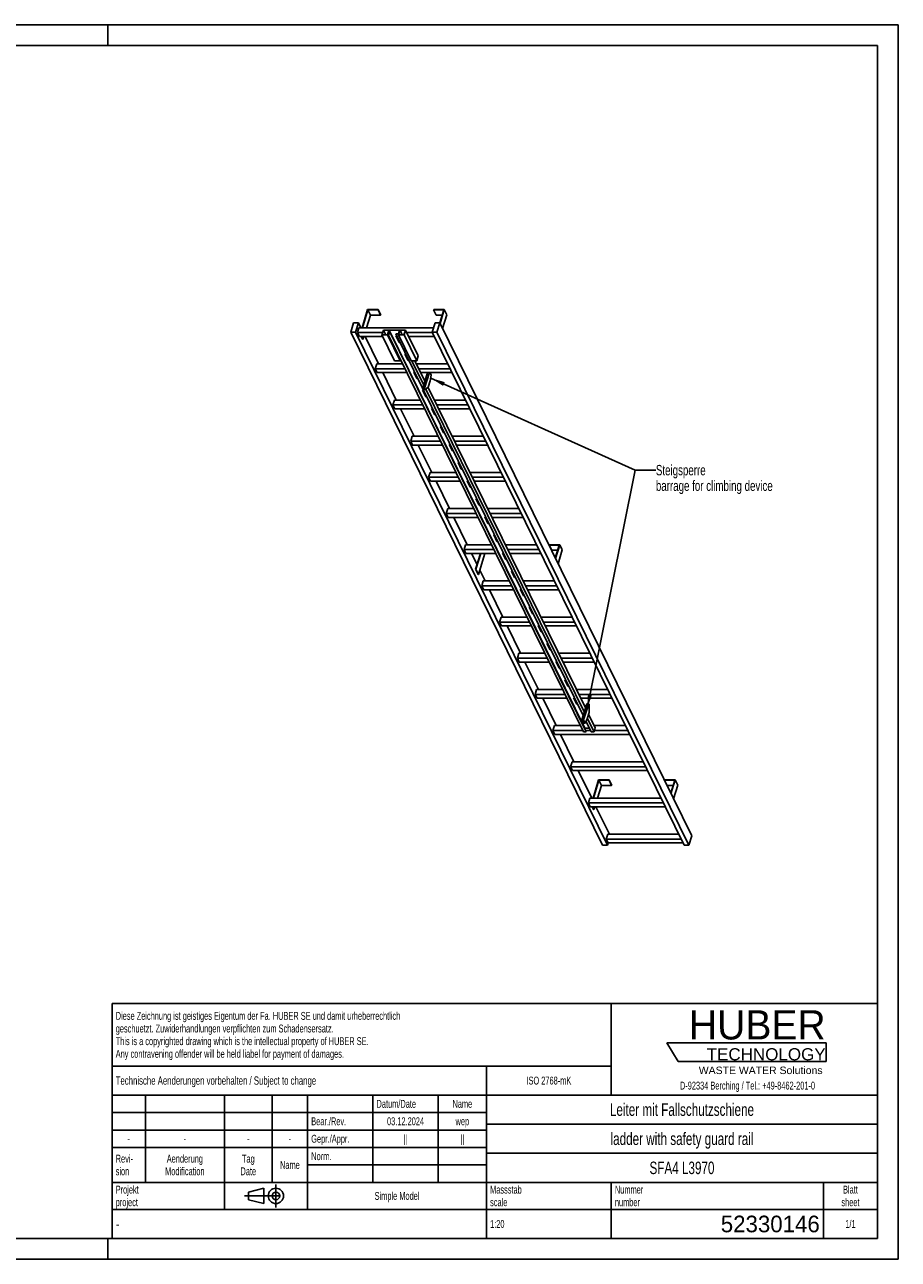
# Model space of a CAD drawing. Header units: millimetres. Extents: x 0 to 8400, y 0 to 5940.
# Tile 2 of 2: x 4200 to 8400, y 0 to 5940. Entities that reach past the tile are written whole.
import ezdxf

# ---------------------------------------------------------------- set-up
doc = ezdxf.new("R2010")
doc.units = ezdxf.units.MM
doc.header["$LTSCALE"] = 462
doc.linetypes.add('CENTER', pattern=[0.6, 0.375, -0.075, 0.075, -0.075])
doc.layers.get('0').update_dxf_attribs({"linetype": 'CONTINUOUS'})
for name, color, linetype in [('053_NOTES', 7, 'CONTINUOUS'), ('HUBER_Logo_BL1', 7, 'CONTINUOUS'), ('HUBER_Logo_BL2', 7, 'CONTINUOUS')]:
    doc.layers.add(name, color=color, linetype=linetype)
doc.styles.get("Standard").update_dxf_attribs({"font": 'txt', "width": 0.7})
doc.styles.add('TEXTSTYLE_2', font='txt')
doc.styles.add('TEXTSTYLE_3', font='arial.ttf')
doc.styles.add('TEXTSTYLE_4', font='txt', dxfattribs={"width": 0.8})
doc.styles.add('TEXTSTYLE_5', font='txt')
doc.dimstyles.get("Standard").update_dxf_attribs({"dimtxt": 50, "dimasz": 70, "dimexe": 2, "dimexo": 1, "dimtad": 1, "dimtxsty": 'Standard', "dimblk": '_FILLED', "dimblk1": '_FILLED', "dimblk2": '_FILLED', "dimcen": 0.09, "dimazin": 2, "dimtol": 1, "dimtp": 0.01, "dimtm": 0.01, "dimtfac": 1, "dimtofl": 0, "dimtmove": 0, "dimatfit": 3, "dimldrblk": '_FILLED', "dimfxl": 1, "dimtolj": 1, "dimarcsym": 0})

# ---------------------------------------------------------------- blocks, each defined once
blk = doc.blocks.new('HUBER_LOGO_BL1', base_point=(7675, 1007.5))
at = {"layer": 'HUBER_Logo_BL1', "color": 2, "linetype": 'Continuous', "attachment_point": 3, "line_spacing_factor": 0.78}
for s, insert, char_height, width, style in [('HUBER\\P\\fArial;\\H58.5;TECHNOLOGY ', (8050.7, 1198.2), 140.4, 775.343, 'TEXTSTYLE_2'), ('WASTE WATER Solutions', (8036, 927.2), 36, 594.067, 'TEXTSTYLE_3')]:
    blk.add_mtext(s, dxfattribs=dict(at, insert=insert, char_height=char_height, width=width, style=style))
at = {"layer": 'HUBER_Logo_BL1', "color": 2, "linetype": 'Continuous', "insert": (7675, 854.8), "char_height": 38, "width": 1621.786, "attachment_point": 2, "line_spacing_factor": 0.96}
blk.add_mtext('D-92334 Berching / Tel.: +49-8462-201-0', dxfattribs=at)
blk = doc.blocks.new('PROJEKTIONSMETHODE_1_BL3', base_point=(5360, 305))
at = {"color": 2, "linetype": 'CENTER'}
for p, q in [((5407.7, 360), (5407.7, 250)), ((5257.3, 305), (5462.7, 305))]:
    blk.add_line(p, q, dxfattribs=at)
at = {"color": 2, "linetype": 'Continuous'}
for p, q in [((5275.7, 323.3), (5349, 341.7)), ((5275.7, 286.7), (5275.7, 323.3)), ((5349, 268.3), (5349, 341.7)), ((5275.7, 286.7), (5349, 268.3))]:
    blk.add_line(p, q, dxfattribs=at)
for radius in [36.7, 18.3]:
    blk.add_circle((5407.7, 305), radius, dxfattribs=at)
blk = doc.blocks.new('*T13')
at = {"color": 3, "linetype": 'Continuous'}
for p, q in [((0, 0), (3680, 0)), ((0, 0), (0, -1130)), ((2400, 0), (2400, -440)), ((3680, 0), (3680, -1130)), ((0, -300), (2400, -300)), ((1800, -300), (1800, -1130)), ((0, -440), (3680, -440)), ((160, -440), (160, -860)), ((540, -440), (540, -990)), ((770, -440), (770, -860)), ((940, -440), (940, -990)), ((1254, -440), (1254, -860)), ((1568, -440), (1568, -860)), ((0, -524), (1800, -524)), ((1800, -580), (3680, -580)), ((0, -608), (1800, -608)), ((0, -692), (1800, -692)), ((1800, -720), (3680, -720)), ((940, -776), (1800, -776)), ((0, -860), (3680, -860)), ((2400, -860), (2400, -1130)), ((3420, -860), (3420, -1130)), ((0, -990), (3680, -990)), ((0, -1130), (3680, -1130))]:
    blk.add_line(p, q, dxfattribs=at)
at = {"color": 2, "linetype": 'Continuous', "line_spacing_factor": 0.96}
for s, insert, char_height, width, attachment_point in [('Diese Zeichnung ist geistiges Eigentum der Fa. HUBER SE und damit urheberrechtlich \\Pgeschuetzt. Zuwiderhandlungen verpflichten zum Schadensersatz.\\PThis is a copyrighted drawing which is the intellectual property of HUBER SE.\\PAny contravening offender will be held liabel for payment of damages.', (17.5, -39.8), 38, 4429.714, 1), ('Technische Aenderungen vorbehalten / Subject to change', (17.5, -350), 40, 3049.524, 1), ('ISO 2768-mK', (2100, -351), 38, 665.905, 2), ('Datum/Date', (1271.5, -463), 38, 584.476, 1), ('Name', (1684, -463), 38, 253.333, 2), ('Leiter mit Fallschutzschiene', (2740, -480), 60, 2260, 2), ('Bear./Rev.', (957.5, -547), 38, 544.667, 1), ('03.12.2024', (1411, -547), 38, 557.333, 2), ('wep', (1684, -547), 38, 199.048, 2), ('-', (80, -631), 38, 68.762, 2), ('-', (350, -631), 38, 68.762, 2), ('-', (655, -631), 38, 68.762, 2), ('-', (855, -631), 38, 68.762, 2), ('Gepr./Appr.', (957.5, -631), 38, 598.952, 1), ('||', (1411, -631), 38, 101.333, 2), ('||', (1684, -631), 38, 101.333, 2), ('ladder with safety guard rail', (2740, -620), 60, 2391.429, 2), ('Revi-\\Psion', (17.5, -726.6), 38, 276.857, 1), ('Aenderung\\PModification', (350, -726.6), 38, 606.19, 2), ('Tag\\PDate', (655, -726.6), 38, 235.238, 2), ('Name', (855, -757), 38, 253.333, 2), ('Norm. ', (957.5, -715), 38, 351.048, 1), ('SFA4 L3970', (2740, -760), 60, 940, 2), ('Projekt\\Pproject', (17.5, -875.6), 38, 367.333, 1), ('Massstab\\Pscale', (1817.5, -875.6), 38, 448.762, 1), ('Nummer\\Pnumber', (2417.5, -875.6), 38, 372.762, 1), ('Blatt\\Psheet', (3550, -875.6), 38, 275.048, 2), ('Simple Model', (1370, -906), 38, 656.857, 2), ('1:20', (1817.5, -1041), 38, 204.476, 1), ('1/1', (3550, -1041), 38, 159.238, 2)]:
    blk.add_mtext(s, dxfattribs=dict(at, insert=insert, char_height=char_height, width=width, attachment_point=attachment_point))
for s, insert, char_height, width, attachment_point, style in [('-', (17.5, -1035), 50, 36.667, 1, 'TEXTSTYLE_4'), ('52330146', (3402.5, -1020), 80, 1106.667, 3, 'TEXTSTYLE_5')]:
    blk.add_mtext(s, dxfattribs=dict(at, insert=insert, char_height=char_height, width=width, attachment_point=attachment_point, style=style))
blk = doc.blocks.new('_FILLED')
at = {"color": 0, "linetype": 'ByBlock'}
blk.add_solid([(0, 0), (-1, 0.143), (-1, -0.143)], dxfattribs=at)
blk = doc.blocks.new('HUBER_LOGO_BL2', base_point=(7670.4, 997))
at = {"layer": 'HUBER_Logo_BL2', "color": 5, "linetype": 'Continuous'}
for p, q in [((8052.9, 1042), (7287.9, 1042)), ((7287.9, 1042), (7341.9, 952)), ((8052.9, 1042), (8052.9, 952)), ((7341.9, 952), (8052.9, 952))]:
    blk.add_line(p, q, dxfattribs=at)

msp = doc.modelspace()

# ---------------------------------------------------------------- linework, layer by layer
at = {"color": 3, "linetype": 'Continuous'}
for p, q in [((8400, 5940), (0, 5940)), ((4600, 5940), (4600, 5840)), ((8400, 5940), (8400, 0)), ((4600, 0), (4600, 100)), ((8400, 0), (0, 0))]:
    msp.add_line(p, q, dxfattribs=at)
at = {"color": 5, "linetype": 'Continuous'}
for p, q in [((8300, 5840), (100, 5840)), ((8300, 100), (8300, 5840)), ((100, 100), (8300, 100))]:
    msp.add_line(p, q, dxfattribs=at)
at = {"color": 7, "linetype": 'Continuous'}
for p, q in [((5848.868, 4569.161), (5821.952, 4482.06)), ((5823.794, 4482.06), (5850.226, 4567.594)), ((5862.428, 4542.73), (5843.679, 4482.06)), ((5899.526, 4569.161), (5848.868, 4569.161)), ((5850.226, 4567.594), (5862.428, 4542.73)), ((5850.226, 4567.594), (5899.042, 4567.594)), ((5862.428, 4542.73), (5911.244, 4542.73)), ((5899.042, 4567.594), (5899.526, 4569.161)), ((5899.042, 4567.594), (5911.244, 4542.73)), ((5899.526, 4569.161), (5911.728, 4544.296)), ((5911.244, 4542.73), (5911.728, 4544.296)), ((6166.634, 4569.161), (6166.15, 4567.594)), ((6166.15, 4567.594), (6178.351, 4542.73)), ((6166.15, 4567.594), (6214.966, 4567.594)), ((6217.292, 4569.161), (6166.634, 4569.161)), ((6178.351, 4542.73), (6207.282, 4542.73)), ((6214.966, 4567.594), (6195.645, 4505.071)), ((6196.779, 4502.779), (6217.292, 4569.161)), ((6208.98, 4477.914), (6229.494, 4544.296)), ((6217.292, 4569.161), (6229.494, 4544.296)), ((5781.178, 4505.067), (5767.38, 4460.418)), ((6978.397, 1992.626), (5767.38, 4460.418)), ((5767.38, 4460.418), (5790.407, 4460.418)), ((5804.205, 4505.067), (5781.178, 4505.067)), ((5790.407, 4460.418), (5804.205, 4505.067)), ((7001.423, 1992.626), (5790.407, 4460.418)), ((5807.038, 4482.06), (5799.776, 4458.56)), ((5808.927, 4439.912), (5799.776, 4458.56)), ((5920.624, 4458.56), (5799.776, 4458.56)), ((5815.495, 4482.06), (5804.205, 4505.067)), ((6165.519, 4482.06), (5807.038, 4482.06)), ((5924.441, 4470.914), (5917.179, 4447.414)), ((5925.12, 4470.131), (5918.342, 4448.198)), ((5924.441, 4470.914), (6031.284, 4470.914)), ((5925.12, 4470.131), (5935.884, 4448.198)), ((5950.91, 4470.131), (5925.12, 4470.131)), ((5944.132, 4448.198), (5950.91, 4470.131)), ((5952.776, 4470.209), (5947.451, 4452.976)), ((5952.776, 4470.209), (6892.305, 2555.65)), ((6002.514, 4470.209), (5952.776, 4470.209)), ((5997.188, 4452.976), (6002.514, 4470.209)), ((6004.332, 4470.131), (5997.554, 4448.198)), ((6004.332, 4470.131), (6015.095, 4448.198)), ((6030.121, 4470.131), (6004.332, 4470.131)), ((6023.343, 4448.198), (6030.121, 4470.131)), ((6031.284, 4470.914), (6024.022, 4447.414)), ((6092.293, 4346.592), (6031.284, 4470.914)), ((6159.743, 4458.56), (6037.347, 4458.56)), ((6172.629, 4505.067), (6158.831, 4460.418)), ((7369.848, 1992.626), (6158.831, 4460.418)), ((6158.831, 4460.418), (6181.858, 4460.418)), ((6195.656, 4505.067), (6172.629, 4505.067)), ((6181.858, 4460.418), (6195.656, 4505.067)), ((7392.874, 1992.626), (6181.858, 4460.418)), ((7406.672, 2037.276), (6195.656, 4505.067)), ((5808.927, 4439.912), (5920.861, 4439.912)), ((5824.76, 4426.797), (5818.324, 4439.912)), ((5820.166, 4439.912), (5826.602, 4426.797)), ((5824.76, 4426.797), (5826.602, 4426.797)), ((5830.654, 4439.912), (5826.602, 4426.797)), ((5900.907, 4308.009), (5836.178, 4439.912)), ((5917.179, 4447.414), (5978.188, 4323.092)), ((5944.811, 4447.414), (5917.179, 4447.414)), ((5918.342, 4448.198), (5944.132, 4448.198)), ((5946.288, 4452.193), (5944.811, 4447.414)), ((6005.82, 4323.092), (5944.811, 4447.414)), ((5946.288, 4452.193), (6885.817, 2537.634)), ((5960.104, 4452.193), (5946.288, 4452.193)), ((5947.451, 4452.976), (5960.346, 4452.976)), ((5960.346, 4452.976), (5960.104, 4452.193)), ((6899.633, 2537.634), (5960.104, 4452.193)), ((5960.346, 4452.976), (6899.875, 2538.417)), ((5984.051, 4452.193), (5984.293, 4452.976)), ((6884.776, 2616.708), (5984.051, 4452.193)), ((5997.867, 4452.193), (5984.051, 4452.193)), ((5984.293, 4452.976), (5997.188, 4452.976)), ((5984.924, 4442.237), (6000.177, 4411.156)), ((5988.937, 4442.237), (5984.924, 4442.237)), ((5985.488, 4442.237), (6000.394, 4411.861)), ((5986.629, 4439.912), (5990.078, 4439.912)), ((5997.867, 4452.193), (5996.391, 4447.414)), ((5996.391, 4447.414), (6057.399, 4323.092)), ((6024.022, 4447.414), (5996.391, 4447.414)), ((5997.554, 4448.198), (6023.343, 4448.198)), ((6000.177, 4411.156), (6000.394, 4411.861)), ((6000.177, 4411.156), (6004.189, 4411.156)), ((6000.394, 4411.861), (6003.843, 4411.861)), ((6085.031, 4323.092), (6024.022, 4447.414)), ((6046.498, 4439.912), (6168.894, 4439.912)), ((6027.63, 4355.211), (6042.882, 4324.131)), ((6031.643, 4355.211), (6027.63, 4355.211)), ((6028.194, 4355.211), (6043.1, 4324.836)), ((6092.293, 4346.592), (6085.031, 4323.092)), ((5892.449, 4308.009), (5885.187, 4284.509)), ((5894.339, 4265.861), (5885.187, 4284.509)), ((6028.575, 4284.509), (5885.187, 4284.509)), ((6017.043, 4308.009), (5892.449, 4308.009)), ((5978.188, 4323.092), (6005.82, 4323.092)), ((6007.296, 4327.871), (6005.82, 4323.092)), ((6042.882, 4324.131), (6043.1, 4324.836)), ((6042.882, 4324.131), (6046.895, 4324.131)), ((6043.1, 4324.836), (6046.549, 4324.836)), ((6057.399, 4323.092), (6085.031, 4323.092)), ((6118.511, 4206.346), (6061.22, 4323.092)), ((6124.297, 4225.067), (6076.193, 4323.092)), ((6233.622, 4308.009), (6083.595, 4308.009)), ((6245.155, 4284.509), (6095.127, 4284.509)), ((5894.339, 4265.861), (6037.726, 4265.861)), ((5986.318, 4133.958), (5921.59, 4265.861)), ((6070.336, 4268.186), (6085.588, 4237.105)), ((6074.349, 4268.186), (6070.336, 4268.186)), ((6070.9, 4268.186), (6085.806, 4237.81)), ((6072.041, 4265.861), (6075.489, 4265.861)), ((6085.588, 4237.105), (6085.806, 4237.81)), ((6085.588, 4237.105), (6089.601, 4237.105)), ((6085.806, 4237.81), (6089.255, 4237.81)), ((6104.278, 4265.861), (6254.306, 4265.861)), ((6136.903, 4265.861), (6113.646, 4190.601)), ((6146.113, 4265.861), (6122.856, 4190.601)), ((6139.27, 4195.452), (6148.952, 4226.786)), ((6154.689, 4253.393), (6148.571, 4265.861)), ((6148.952, 4226.786), (6154.689, 4253.393)), ((6113.042, 4181.16), (6128.294, 4150.08)), ((6117.055, 4181.16), (6113.042, 4181.16)), ((6113.606, 4181.16), (6128.512, 4150.785)), ((6113.646, 4190.601), (6116.696, 4184.385)), ((6113.646, 4190.601), (6122.856, 4190.601)), ((6116.696, 4184.385), (6125.907, 4184.385)), ((6122.856, 4190.601), (6125.907, 4184.385)), ((6125.907, 4184.385), (6139.27, 4195.452)), ((6890.115, 2633.983), (6128.311, 4186.376)), ((6895.9, 2652.705), (6138.957, 4195.193)), ((5977.861, 4133.958), (5970.599, 4110.459)), ((5979.75, 4091.81), (5970.599, 4110.459)), ((6113.986, 4110.459), (5970.599, 4110.459)), ((6102.454, 4133.958), (5977.861, 4133.958)), ((6128.294, 4150.08), (6128.512, 4150.785)), ((6128.294, 4150.08), (6132.307, 4150.08)), ((6128.512, 4150.785), (6131.961, 4150.785)), ((6319.034, 4133.958), (6169.006, 4133.958)), ((6330.566, 4110.459), (6180.538, 4110.459)), ((5979.75, 4091.81), (6123.138, 4091.81)), ((6071.73, 3959.908), (6007.002, 4091.81)), ((6155.748, 4094.135), (6171, 4063.055)), ((6159.76, 4094.135), (6155.748, 4094.135)), ((6156.312, 4094.135), (6171.218, 4063.76)), ((6157.453, 4091.81), (6160.901, 4091.81)), ((6171, 4063.055), (6171.218, 4063.76)), ((6171, 4063.055), (6175.012, 4063.055)), ((6171.218, 4063.76), (6174.667, 4063.76)), ((6189.69, 4091.81), (6339.717, 4091.81)), ((6198.454, 4007.11), (6213.706, 3976.029)), ((6202.466, 4007.11), (6198.454, 4007.11)), ((6199.018, 4007.11), (6213.924, 3976.734)), ((6063.273, 3959.908), (6056.011, 3936.408)), ((6065.162, 3917.76), (6056.011, 3936.408)), ((6199.398, 3936.408), (6056.011, 3936.408)), ((6187.866, 3959.908), (6063.273, 3959.908)), ((6213.706, 3976.029), (6213.924, 3976.734)), ((6213.706, 3976.029), (6217.718, 3976.029)), ((6213.924, 3976.734), (6217.372, 3976.734)), ((6404.446, 3959.908), (6254.418, 3959.908)), ((6415.978, 3936.408), (6265.95, 3936.408)), ((6065.162, 3917.76), (6208.549, 3917.76)), ((6157.142, 3785.857), (6092.413, 3917.76)), ((6241.16, 3920.084), (6256.412, 3889.004)), ((6245.172, 3920.084), (6241.16, 3920.084)), ((6241.723, 3920.084), (6256.63, 3889.709)), ((6242.864, 3917.76), (6246.313, 3917.76)), ((6256.412, 3889.004), (6256.63, 3889.709)), ((6256.412, 3889.004), (6260.424, 3889.004)), ((6256.63, 3889.709), (6260.078, 3889.709)), ((6275.101, 3917.76), (6425.129, 3917.76)), ((6283.865, 3833.059), (6299.118, 3801.978)), ((6287.878, 3833.059), (6283.865, 3833.059)), ((6284.429, 3833.059), (6299.335, 3802.683)), ((6299.118, 3801.978), (6299.335, 3802.683)), ((6299.118, 3801.978), (6303.13, 3801.978)), ((6299.335, 3802.683), (6302.784, 3802.683)), ((6148.685, 3785.857), (6141.423, 3762.357)), ((6150.574, 3743.709), (6141.423, 3762.357)), ((6284.81, 3762.357), (6141.423, 3762.357)), ((6273.278, 3785.857), (6148.685, 3785.857)), ((6150.574, 3743.709), (6293.961, 3743.709)), ((6242.554, 3611.806), (6177.825, 3743.709)), ((6326.571, 3746.033), (6341.823, 3714.953)), ((6330.584, 3746.033), (6326.571, 3746.033)), ((6327.135, 3746.033), (6342.041, 3715.658)), ((6328.276, 3743.709), (6331.725, 3743.709)), ((6489.858, 3785.857), (6339.83, 3785.857)), ((6501.39, 3762.357), (6351.362, 3762.357)), ((6360.513, 3743.709), (6510.541, 3743.709)), ((6341.823, 3714.953), (6342.041, 3715.658)), ((6341.823, 3714.953), (6345.836, 3714.953)), ((6342.041, 3715.658), (6345.49, 3715.658)), ((6369.277, 3659.008), (6384.529, 3627.928)), ((6373.29, 3659.008), (6369.277, 3659.008)), ((6369.841, 3659.008), (6384.747, 3628.633)), ((6384.529, 3627.928), (6384.747, 3628.633)), ((6384.529, 3627.928), (6388.542, 3627.928)), ((6384.747, 3628.633), (6388.196, 3628.633)), ((6234.096, 3611.806), (6226.834, 3588.306)), ((6235.986, 3569.658), (6226.834, 3588.306)), ((6370.222, 3588.306), (6226.834, 3588.306)), ((6358.69, 3611.806), (6234.096, 3611.806)), ((6235.986, 3569.658), (6379.373, 3569.658)), ((6327.965, 3437.755), (6263.237, 3569.658)), ((6411.983, 3571.983), (6427.235, 3540.902)), ((6415.996, 3571.983), (6411.983, 3571.983)), ((6412.547, 3571.983), (6427.453, 3541.607)), ((6413.688, 3569.658), (6417.136, 3569.658)), ((6575.269, 3611.806), (6425.242, 3611.806)), ((6586.801, 3588.306), (6436.774, 3588.306)), ((6445.925, 3569.658), (6595.953, 3569.658)), ((6427.235, 3540.902), (6427.453, 3541.607)), ((6427.235, 3540.902), (6431.248, 3540.902)), ((6427.453, 3541.607), (6430.902, 3541.607)), ((6454.689, 3484.957), (6469.941, 3453.877)), ((6458.701, 3484.957), (6454.689, 3484.957)), ((6455.253, 3484.957), (6470.159, 3454.582)), ((6469.941, 3453.877), (6470.159, 3454.582)), ((6469.941, 3453.877), (6473.953, 3453.877)), ((6470.159, 3454.582), (6473.608, 3454.582)), ((6319.508, 3437.755), (6312.246, 3414.255)), ((6321.397, 3395.607), (6312.246, 3414.255)), ((6455.633, 3414.255), (6312.246, 3414.255)), ((6444.101, 3437.755), (6319.508, 3437.755)), ((6321.397, 3395.607), (6464.785, 3395.607)), ((6374.633, 3342.657), (6348.649, 3395.607)), ((6390.996, 3395.607), (6367.734, 3320.332)), ((6369.576, 3320.332), (6392.838, 3395.607)), ((6381.778, 3295.467), (6412.724, 3395.607)), ((6404.044, 3437.831), (6404.021, 3437.755)), ((6444.064, 3437.831), (6404.044, 3437.831)), ((6497.395, 3397.932), (6512.647, 3366.851)), ((6501.407, 3397.932), (6497.395, 3397.932)), ((6497.959, 3397.932), (6512.865, 3367.556)), ((6499.099, 3395.607), (6502.548, 3395.607)), ((6660.681, 3437.755), (6510.653, 3437.755)), ((6672.213, 3414.255), (6522.185, 3414.255)), ((6531.337, 3395.607), (6681.364, 3395.607)), ((6721.81, 3437.831), (6721.326, 3436.264)), ((6721.326, 3436.264), (6770.142, 3436.264)), ((6733.528, 3411.4), (6721.326, 3436.264)), ((6772.468, 3437.831), (6721.81, 3437.831)), ((6733.528, 3411.4), (6762.459, 3411.4)), ((6770.142, 3436.264), (6750.825, 3373.752)), ((6751.955, 3371.449), (6772.468, 3437.831)), ((6764.157, 3346.584), (6784.67, 3412.966)), ((6784.67, 3412.966), (6772.468, 3437.831)), ((6512.647, 3366.851), (6512.865, 3367.556)), ((6512.647, 3366.851), (6516.659, 3366.851)), ((6512.865, 3367.556), (6516.313, 3367.556)), ((6379.936, 3295.467), (6367.734, 3320.332)), ((6367.734, 3320.332), (6369.576, 3320.332)), ((6381.778, 3295.467), (6369.576, 3320.332)), ((6379.936, 3295.467), (6381.778, 3295.467)), ((6413.377, 3263.705), (6387.965, 3315.489)), ((6540.101, 3310.907), (6555.353, 3279.826)), ((6544.113, 3310.907), (6540.101, 3310.907)), ((6540.664, 3310.907), (6555.571, 3280.531)), ((6555.353, 3279.826), (6555.571, 3280.531)), ((6555.353, 3279.826), (6559.365, 3279.826)), ((6555.571, 3280.531), (6559.019, 3280.531)), ((6404.92, 3263.705), (6397.658, 3240.205)), ((6406.809, 3221.556), (6397.658, 3240.205)), ((6541.045, 3240.205), (6397.658, 3240.205)), ((6529.513, 3263.705), (6404.92, 3263.705)), ((6406.809, 3221.556), (6550.196, 3221.556)), ((6498.789, 3089.654), (6434.06, 3221.556)), ((6586.819, 3223.881), (6582.807, 3223.881)), ((6582.807, 3223.881), (6598.059, 3192.801)), ((6583.37, 3223.881), (6598.276, 3193.506)), ((6584.511, 3221.556), (6587.96, 3221.556)), ((6746.093, 3263.705), (6596.065, 3263.705)), ((6757.625, 3240.205), (6607.597, 3240.205)), ((6616.748, 3221.556), (6766.776, 3221.556)), ((6598.059, 3192.801), (6598.276, 3193.506)), ((6598.059, 3192.801), (6602.071, 3192.801)), ((6598.276, 3193.506), (6601.725, 3193.506)), ((6490.331, 3089.654), (6483.069, 3066.154)), ((6614.925, 3089.654), (6490.331, 3089.654)), ((6629.525, 3136.856), (6625.512, 3136.856)), ((6625.512, 3136.856), (6640.764, 3105.775)), ((6626.076, 3136.856), (6640.982, 3106.48)), ((6640.764, 3105.775), (6640.982, 3106.48)), ((6640.764, 3105.775), (6644.777, 3105.775)), ((6640.982, 3106.48), (6644.431, 3106.48)), ((6831.505, 3089.654), (6681.477, 3089.654)), ((6626.457, 3066.154), (6483.069, 3066.154)), ((6492.221, 3047.506), (6483.069, 3066.154)), ((6492.221, 3047.506), (6635.608, 3047.506)), ((6584.201, 2915.603), (6519.472, 3047.506)), ((6672.231, 3049.83), (6668.218, 3049.83)), ((6668.218, 3049.83), (6683.47, 3018.75)), ((6668.782, 3049.83), (6683.688, 3019.455)), ((6669.923, 3047.506), (6673.372, 3047.506)), ((6843.037, 3066.154), (6693.009, 3066.154)), ((6702.16, 3047.506), (6852.188, 3047.506)), ((6683.47, 3018.75), (6683.688, 3019.455)), ((6683.47, 3018.75), (6687.483, 3018.75)), ((6683.688, 3019.455), (6687.137, 3019.455)), ((6575.743, 2915.603), (6568.481, 2892.103)), ((6700.336, 2915.603), (6575.743, 2915.603)), ((6714.937, 2962.805), (6710.924, 2962.805)), ((6710.924, 2962.805), (6726.176, 2931.724)), ((6711.488, 2962.805), (6726.394, 2932.429)), ((6726.176, 2931.724), (6726.394, 2932.429)), ((6726.176, 2931.724), (6730.189, 2931.724)), ((6726.394, 2932.429), (6729.843, 2932.429)), ((6916.916, 2915.603), (6766.888, 2915.603)), ((6711.868, 2892.103), (6568.481, 2892.103)), ((6577.632, 2873.455), (6568.481, 2892.103)), ((6577.632, 2873.455), (6721.02, 2873.455)), ((6669.612, 2741.552), (6604.884, 2873.455)), ((6757.642, 2875.78), (6753.63, 2875.78)), ((6753.63, 2875.78), (6768.882, 2844.699)), ((6754.194, 2875.78), (6769.1, 2845.404)), ((6755.335, 2873.455), (6758.783, 2873.455)), ((6928.448, 2892.103), (6778.42, 2892.103)), ((6787.572, 2873.455), (6937.6, 2873.455)), ((6768.882, 2844.699), (6769.1, 2845.404)), ((6768.882, 2844.699), (6772.895, 2844.699)), ((6769.1, 2845.404), (6772.549, 2845.404)), ((6661.155, 2741.552), (6653.893, 2718.052)), ((6785.748, 2741.552), (6661.155, 2741.552)), ((6800.348, 2788.754), (6796.336, 2788.754)), ((6796.336, 2788.754), (6811.588, 2757.674)), ((6796.9, 2788.754), (6811.806, 2758.379)), ((6811.588, 2757.674), (6811.806, 2758.379)), ((6811.588, 2757.674), (6815.6, 2757.674)), ((6811.806, 2758.379), (6815.254, 2758.379)), ((7002.328, 2741.552), (6852.3, 2741.552)), ((6797.28, 2718.052), (6653.893, 2718.052)), ((6663.044, 2699.404), (6653.893, 2718.052)), ((6663.044, 2699.404), (6806.431, 2699.404)), ((6755.024, 2567.501), (6690.296, 2699.404)), ((6843.054, 2701.729), (6839.042, 2701.729)), ((6839.042, 2701.729), (6854.294, 2670.648)), ((6839.605, 2701.729), (6854.512, 2671.353)), ((6840.746, 2699.404), (6844.195, 2699.404)), ((7013.86, 2718.052), (6863.832, 2718.052)), ((6872.983, 2699.404), (7023.011, 2699.404)), ((6902.218, 2673.15), (6878.011, 2594.817)), ((6911.429, 2673.15), (6887.222, 2594.817)), ((6902.218, 2673.15), (6911.429, 2673.15)), ((6914.479, 2666.934), (6911.429, 2673.15)), ((6854.294, 2670.648), (6854.512, 2671.353)), ((6854.294, 2670.648), (6858.306, 2670.648)), ((6854.512, 2671.353), (6857.96, 2671.353)), ((6884.157, 2614.703), (6881.748, 2614.703)), ((6881.748, 2614.703), (6883.226, 2611.691)), ((6882.311, 2614.703), (6883.444, 2612.396)), ((6903.635, 2599.669), (6913.318, 2631.002)), ((6943.182, 2556.355), (6910.703, 2622.54)), ((6913.318, 2631.002), (6914.479, 2666.934)), ((6746.567, 2567.501), (6739.305, 2544.002)), ((6871.16, 2567.501), (6746.567, 2567.501)), ((6878.011, 2594.817), (6887.222, 2594.817)), ((6878.011, 2594.817), (6885.637, 2579.277)), ((6885.637, 2579.277), (6894.848, 2579.277)), ((6887.222, 2594.817), (6894.848, 2579.277)), ((6892.305, 2555.65), (6891.962, 2554.541)), ((6914.739, 2555.65), (6892.305, 2555.65)), ((6894.848, 2579.277), (6903.635, 2599.669)), ((6896.851, 2583.925), (6897, 2583.623)), ((6897, 2583.623), (6897.217, 2584.328)), ((6897, 2583.623), (6901.012, 2583.623)), ((6897.115, 2584.537), (6897.217, 2584.328)), ((6897.217, 2584.328), (6900.666, 2584.328)), ((6923.58, 2537.634), (6898.727, 2588.279)), ((6937.396, 2537.634), (6904.918, 2603.818)), ((6943.182, 2556.355), (6937.396, 2537.634)), ((7087.74, 2567.501), (6937.712, 2567.501)), ((6882.692, 2544.002), (6739.305, 2544.002)), ((6748.456, 2525.353), (6739.305, 2544.002)), ((6748.456, 2525.353), (7108.423, 2525.353)), ((6840.436, 2393.451), (6775.707, 2525.353)), ((6885.817, 2537.634), (6899.633, 2537.634)), ((6920.455, 2544.002), (6897.134, 2544.002)), ((6899.633, 2537.634), (6899.875, 2538.417)), ((6923.58, 2537.634), (6937.396, 2537.634)), ((7099.272, 2544.002), (6939.364, 2544.002)), ((6831.978, 2393.451), (6824.716, 2369.951)), ((7173.151, 2393.451), (6831.978, 2393.451)), ((7184.683, 2369.951), (6824.716, 2369.951)), ((6833.868, 2351.302), (6824.716, 2369.951)), ((6833.868, 2351.302), (7193.835, 2351.302)), ((6925.847, 2219.4), (6861.119, 2351.302)), ((6959.22, 2306.501), (6932.304, 2219.4)), ((6934.146, 2219.4), (6960.578, 2304.934)), ((6972.78, 2280.07), (6954.032, 2219.4)), ((7009.879, 2306.501), (6959.22, 2306.501)), ((6960.578, 2304.934), (7009.395, 2304.934)), ((6972.78, 2280.07), (6960.578, 2304.934)), ((7021.596, 2280.07), (6972.78, 2280.07)), ((7009.395, 2304.934), (7009.879, 2306.501)), ((7021.596, 2280.07), (7009.395, 2304.934)), ((7022.08, 2281.636), (7009.879, 2306.501)), ((7022.08, 2281.636), (7021.596, 2280.07)), ((7276.986, 2306.501), (7276.502, 2304.934)), ((7276.502, 2304.934), (7325.318, 2304.934)), ((7288.704, 2280.07), (7276.502, 2304.934)), ((7327.645, 2306.501), (7276.986, 2306.501)), ((7317.635, 2280.07), (7288.704, 2280.07)), ((7325.318, 2304.934), (7306.001, 2242.422)), ((7307.131, 2240.118), (7327.645, 2306.501)), ((7339.846, 2281.636), (7319.333, 2215.254)), ((7339.846, 2281.636), (7327.645, 2306.501)), ((6917.39, 2219.4), (6910.128, 2195.9)), ((7258.563, 2219.4), (6917.39, 2219.4)), ((7270.095, 2195.9), (6910.128, 2195.9)), ((6919.279, 2177.252), (6910.128, 2195.9)), ((6919.279, 2177.252), (7279.246, 2177.252)), ((6935.112, 2164.137), (6928.676, 2177.252)), ((6936.954, 2164.137), (6930.518, 2177.252)), ((6936.954, 2164.137), (6935.112, 2164.137)), ((6941.007, 2177.252), (6936.954, 2164.137)), ((7011.259, 2045.349), (6946.531, 2177.252)), ((7002.802, 2045.349), (6995.54, 2021.849)), ((7355.507, 2021.849), (6995.54, 2021.849)), ((7004.691, 2003.201), (6995.54, 2021.849)), ((7343.975, 2045.349), (7002.802, 2045.349)), ((7392.874, 1992.626), (7406.672, 2037.276)), ((6978.397, 1992.626), (7001.423, 1992.626)), ((7001.423, 1992.626), (7004.691, 2003.201)), ((7004.691, 2003.201), (7364.658, 2003.201)), ((7369.848, 1992.626), (7392.874, 1992.626))]:
    msp.add_line(p, q, dxfattribs=at)

# ---------------------------------------------------------------- block references
msp.add_blockref('*T13', (4620, 1230))
at = {"color": 2, "linetype": 'Continuous'}
msp.add_blockref('PROJEKTIONSMETHODE_1_BL3', (5360, 305), dxfattribs=at)
at = {"layer": 'HUBER_Logo_BL1'}
msp.add_blockref('HUBER_LOGO_BL1', (7674.994, 1007.484), dxfattribs=at)
at = {"layer": 'HUBER_Logo_BL2'}
msp.add_blockref('HUBER_LOGO_BL2', (7670.375, 996.993), dxfattribs=at)

# ---------------------------------------------------------------- texts
at = {"layer": '053_NOTES', "color": 2, "linetype": 'Continuous', "insert": (7234.56, 3821.85), "char_height": 50, "width": 1396.42857, "attachment_point": 1, "line_spacing_factor": 0.9}
msp.add_mtext('Steigsperre\\Pbarrage for climbing device', dxfattribs=at)

# ---------------------------------------------------------------- leaders
at = {"layer": '053_NOTES', "color": 2, "linetype": 'Continuous', "annotation_type": 0, "has_hookline": 1, "hookline_direction": 1, "text_width": 846.929}
for points in [[(6151.8, 4239.993), (7134.56, 3796.85), (7234.56, 3796.85)], [(6903.836, 2648.582), (7134.56, 3796.85), (7234.56, 3796.85)]]:
    msp.add_leader(points, dimstyle='Standard', override={"dimtad": 0}, dxfattribs=at)

doc.saveas('drawing.dxf')
